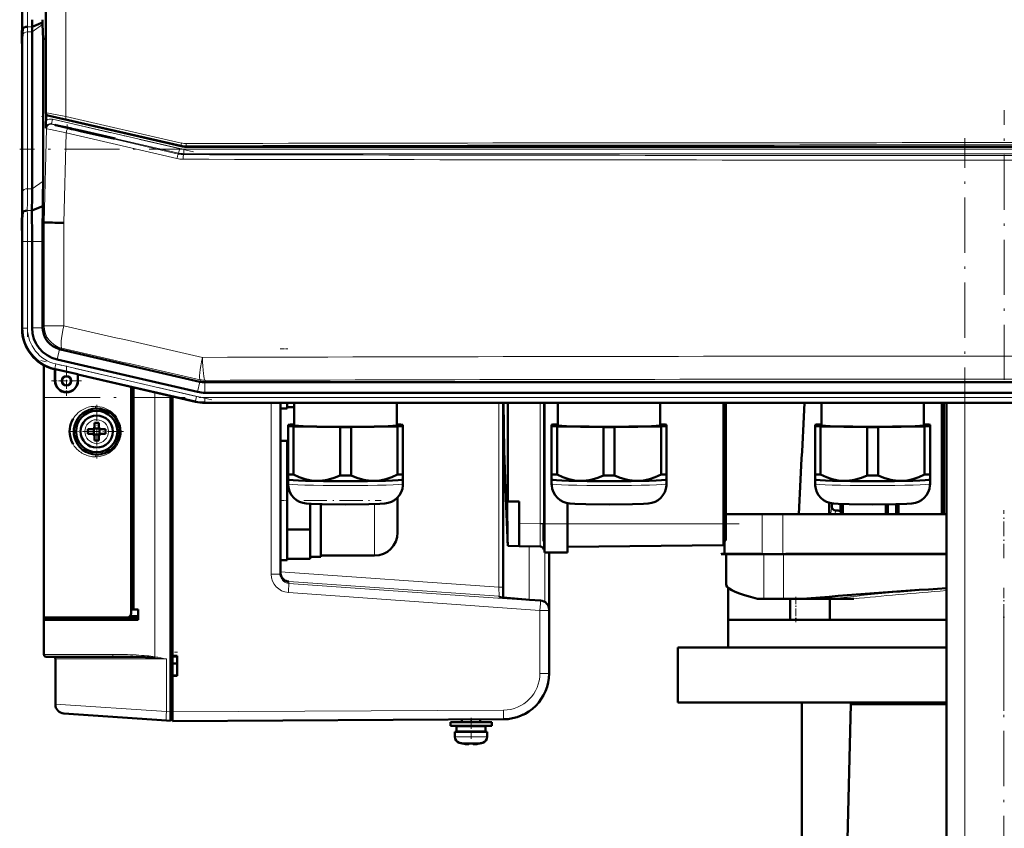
# Model space of a CAD drawing. Extents: x -1351 to 1763, y -1300 to 612.
# Tile 13 of 81: x -1282 to -1068, y 215 to 391. Entities that reach past the tile are written whole.
import ezdxf

# ---------------------------------------------------------------- set-up
doc = ezdxf.new("R2010")
doc.units = 0
doc.linetypes.add('DASHDOT', pattern=[18.5, 12, -3, 0.5, -3])

msp = doc.modelspace()

# ---------------------------------------------------------------- linework, layer by layer
at = {"color": 7, "lineweight": 50}
for p, q in [((-1276.18, 502.79), (-1276.18, 370.38)), ((-1281.38, 482.43), (-1281.38, 390.72)), ((-1276.9, 390.11), (-1276.91, 390.72)), ((-1281.19, 388.77), (-1281.36, 386.58)), ((-1279.2, 353.93), (-1279.2, 388.07)), ((-1276.9, 390.11), (-1279.19, 389.17)), ((-1276.9, 389.7), (-1276.9, 390.11)), ((-1276.81, 386.57), (-1276.9, 389.7)), ((-1276.18, 386.57), (-1276.81, 386.57)), ((-1276.81, 355.61), (-1276.81, 386.57)), ((-1281.38, 349.51), (-1281.38, 383.65)), ((-1281.38, 349.51), (-1281.38, 383.65)), ((-1276.12, 370.14), (-1276.16, 368.84)), ((-1246.76, 363.19), (-1275.79, 369.89)), ((-1270.59, 367.02), (-1271.58, 367.25)), ((-1271.58, 367.16), (-1270.59, 366.93)), ((-1270.59, 367.02), (-1270.45, 366.99)), ((-1270.59, 367.02), (-1270.59, 366.93)), ((-1270.45, 366.9), (-1270.59, 366.93)), ((-1270.45, 366.99), (-1269.75, 366.83)), ((-1270.45, 366.99), (-1270.45, 366.9)), ((-1269.75, 366.74), (-1270.45, 366.9)), ((-1269.75, 366.83), (-1268.33, 366.5)), ((-1269.75, 366.83), (-1269.75, 366.74)), ((-1268.33, 366.41), (-1269.75, 366.74)), ((-1261.08, 364.83), (-1268.33, 366.5)), ((-1268.33, 366.5), (-1268.33, 366.41)), ((-1268.33, 366.41), (-1261.47, 364.83)), ((-1261.47, 364.83), (-1261.08, 364.83)), ((-1245.63, 363.06), (-889.42, 363.06)), ((-1276.86, 350.16), (-1279.24, 349.17)), ((-1276.88, 348.39), (-1276.86, 350.16)), ((-1281.23, 348.77), (-1281.41, 346.58)), ((-1276.92, 346.57), (-1276.88, 348.39)), ((-1276.92, 346.57), (-1276.59, 346.57)), ((-1276.24, 346.56), (-1276.59, 346.57)), ((-1281.38, 323.63), (-1281.38, 342.43)), ((-1279.2, 323.63), (-1279.2, 342.44)), ((-1276.91, 323.81), (-1276.91, 342.44)), ((-1276.91, 323.81), (-1276.9, 323.63)), ((-1281.38, 323.43), (-1281.38, 323.63)), ((-1281.38, 323.43), (-1281.38, 323.52)), ((-1242.66, 311.93), (-1273.03, 318.94)), ((-1276.63, 260.58), (-1276.63, 315.5)), ((-1243.15, 309.69), (-1273.72, 316.75)), ((-1274.21, 314.62), (-1274.41, 314.67)), ((-1274.21, 314.62), (-1274.41, 314.67)), ((-1274.21, 314.62), (-1274.18, 314.69)), ((-1274.21, 312.12), (-1274.21, 314.62)), ((-1274.18, 312.12), (-1274.18, 314.69)), ((-1274.18, 314.69), (-1269.25, 313.55)), ((-1269.25, 313.55), (-1269.21, 313.47)), ((-1269.25, 313.55), (-1269.25, 312.12)), ((-1269.21, 312.12), (-1269.21, 313.47)), ((-1269.21, 313.47), (-1269.21, 312.12)), ((-1243.64, 307.56), (-1269.21, 313.47)), ((-1242.66, 311.93), (-1242.64, 311.92)), ((-1241.56, 311.8), (-1241.54, 311.8)), ((-1241.54, 311.8), (-893.53, 311.8)), ((-1257.63, 310.79), (-1257.63, 262.43)), ((-1257.63, 261.54), (-1257.63, 310.79)), ((-1257.13, 310.68), (-1257.13, 262.41)), ((-1249.03, 240.1), (-1249.03, 308.81)), ((-1248.63, 308.72), (-1248.63, 252.23)), ((-1241.56, 309.51), (-1221.29, 309.51)), ((-908.5, 309.51), (-1221.29, 309.51)), ((-893.5, 307.33), (-1241.56, 307.33)), ((-1225.13, 306.08), (-1225.13, 307.33)), ((-1225.13, 307.33), (-1225.13, 270.03)), ((-1223.63, 307.33), (-1223.63, 306.08)), ((-1222.1, 307.33), (-1222.1, 302.41)), ((-1199.8, 302.41), (-1199.8, 307.33)), ((-1176.63, 267.22), (-1176.63, 307.33)), ((-1175.64, 307.33), (-1175.64, 285.88)), ((-1167.63, 307.33), (-1167.63, 280.99)), ((-1164.73, 307.33), (-1164.73, 302.42)), ((-1142.43, 302.42), (-1142.43, 307.33)), ((-1128.63, 280.98), (-1128.63, 307.33)), ((-1128.13, 283.08), (-1128.13, 307.33)), ((-1107.35, 307.33), (-1107.35, 302.42)), ((-1085.05, 302.42), (-1085.05, 307.33)), ((-1081.13, 283.08), (-1081.16, 307.33)), ((-1080.7, 283.08), (-1080.7, 307.33)), ((-1080.13, -268.42), (-1080.13, 307.33)), ((-1265.13, 306.08), (-1265.08, 306.08)), ((-1261.85, 304.85), (-1261.76, 304.77)), ((-1223.63, 306.08), (-1225.13, 306.08)), ((-1223.63, 306.38), (-1222.1, 306.38)), ((-1269.99, 302.28), (-1269.98, 302.3)), ((-1265.63, 303), (-1265.63, 302.08)), ((-1264.63, 303), (-1264.63, 302.08)), ((-1223.45, 302.57), (-1223.45, 302.26)), ((-1223.45, 302.26), (-1223.45, 291.76)), ((-1222.1, 302.62), (-1222.26, 302.62)), ((-1199.64, 302.62), (-1199.8, 302.62)), ((-1198.45, 302.26), (-1198.45, 302.57)), ((-1198.45, 302.26), (-1198.45, 291.76)), ((-1166.08, 302.57), (-1166.08, 302.26)), ((-1166.08, 302.26), (-1166.08, 291.76)), ((-1164.73, 302.62), (-1164.89, 302.62)), ((-1142.26, 302.62), (-1142.43, 302.62)), ((-1141.08, 302.26), (-1141.08, 302.57)), ((-1141.08, 302.26), (-1141.08, 291.76)), ((-1108.7, 302.57), (-1108.7, 302.26)), ((-1108.7, 302.26), (-1108.7, 291.76)), ((-1107.35, 302.63), (-1107.52, 302.62)), ((-1084.89, 302.62), (-1085.05, 302.63)), ((-1083.7, 302.26), (-1083.7, 302.57)), ((-1083.7, 302.26), (-1083.7, 291.76)), ((-1266.13, 301.58), (-1267.05, 301.58)), ((-1266.13, 300.58), (-1267.05, 300.58)), ((-1265.77, 301.71), (-1265.78, 301.72)), ((-1265.77, 300.44), (-1265.78, 300.43)), ((-1264.5, 301.71), (-1265.77, 301.71)), ((-1265.77, 300.44), (-1265.77, 301.71)), ((-1264.5, 300.44), (-1265.77, 300.44)), ((-1264.49, 301.72), (-1264.5, 301.71)), ((-1264.5, 301.71), (-1264.5, 300.44)), ((-1264.5, 300.44), (-1264.49, 300.43)), ((-1264.13, 301.58), (-1263.21, 301.58)), ((-1263.21, 300.58), (-1264.13, 300.58)), ((-1222.26, 302.21), (-1212.14, 302.05)), ((-1222.26, 302.21), (-1222.26, 291.7)), ((-1212.14, 302.05), (-1212.14, 291.55)), ((-1209.76, 302.05), (-1199.64, 302.21)), ((-1209.76, 302.05), (-1209.76, 291.55)), ((-1199.64, 302.21), (-1199.64, 291.7)), ((-1164.89, 302.21), (-1154.76, 302.06)), ((-1164.89, 302.21), (-1164.89, 291.7)), ((-1154.76, 302.06), (-1154.76, 291.55)), ((-1152.39, 302.06), (-1142.26, 302.21)), ((-1152.39, 302.06), (-1152.39, 291.55)), ((-1142.26, 302.21), (-1142.26, 291.7)), ((-1107.52, 302.21), (-1097.39, 302.06)), ((-1107.52, 302.21), (-1107.52, 291.71)), ((-1097.39, 302.06), (-1097.39, 291.55)), ((-1095.02, 302.06), (-1084.89, 302.21)), ((-1095.02, 302.06), (-1095.02, 291.55)), ((-1084.89, 302.21), (-1084.89, 291.71)), ((-1265.63, 299.15), (-1265.63, 300.08)), ((-1264.63, 299.15), (-1264.63, 300.08)), ((-1225.13, 286.08), (-1225.13, 299.08)), ((-1225.13, 299.08), (-1223.63, 299.08)), ((-1223.63, 299.08), (-1223.63, 286.08)), ((-1223.45, 298.78), (-1223.63, 298.78)), ((-1265.07, 296.08), (-1265.13, 296.08)), ((-1261.76, 297.38), (-1261.84, 297.32)), ((-1223.63, 292.43), (-1223.45, 292.43)), ((-1223.45, 291.76), (-1223.45, 290.61)), ((-1198.45, 290.61), (-1198.45, 291.76)), ((-1166.08, 291.76), (-1166.08, 290.61)), ((-1141.08, 290.61), (-1141.08, 291.76)), ((-1108.7, 291.76), (-1108.7, 290.61)), ((-1083.7, 290.61), (-1083.7, 291.76)), ((-1223.45, 290.61), (-1223.45, 289.66)), ((-1223.45, 290.6), (-1223.45, 290.61)), ((-1198.46, 290.6), (-1198.45, 290.61)), ((-1198.45, 289.66), (-1198.45, 290.61)), ((-1166.08, 290.61), (-1166.08, 289.66)), ((-1166.07, 290.6), (-1166.08, 290.61)), ((-1141.08, 289.66), (-1141.08, 290.61)), ((-1141.08, 290.6), (-1141.08, 290.61)), ((-1108.7, 290.61), (-1108.7, 289.66)), ((-1108.7, 290.6), (-1108.7, 290.61)), ((-1083.71, 290.6), (-1083.7, 290.61)), ((-1083.7, 289.66), (-1083.7, 290.61)), ((-1225.13, 273.08), (-1225.13, 286.08)), ((-1223.63, 286.08), (-1223.63, 273.08)), ((-1218.63, 285.33), (-1218.63, 280.69)), ((-1216.33, 273.83), (-1216.33, 285.25)), ((-1199.63, 286.72), (-1199.63, 286.11)), ((-1199.63, 286.11), (-1199.63, 286.08)), ((-1199.63, 286.08), (-1199.63, 279.08)), ((-1175.79, 285.88), (-1175.64, 285.88)), ((-1173.13, 285.88), (-1175.64, 285.88)), ((-1173.13, 285.88), (-1173.13, 281.16)), ((-1162.63, 285.48), (-1162.63, 280.99)), ((-1105.69, 285.59), (-1105.69, 283.26)), ((-1105.11, 284.81), (-1105.11, 285.45)), ((-1103.18, 283.82), (-1103.18, 285.3)), ((-1102.68, 283.08), (-1102.68, 285.28)), ((-1093.33, 283.08), (-1093.34, 285.22)), ((-1092.87, 283.08), (-1092.87, 285.22)), ((-1091.07, 283.08), (-1091.07, 285.25)), ((-1090.58, 283.08), (-1090.58, 285.26)), ((-1128.13, 283.08), (-1128.13, 281.38)), ((-1128.13, 283.08), (-1123.3, 283.08)), ((-1120.24, 283.08), (-1123.3, 283.08)), ((-1115.76, 283.08), (-1120.24, 283.08)), ((-1105.3, 283.08), (-1115.76, 283.08)), ((-1105.24, 283.08), (-1105.3, 283.08)), ((-1105.2, 283.08), (-1105.24, 283.08)), ((-1104.99, 283.08), (-1105.2, 283.08)), ((-1104.67, 283.08), (-1104.99, 283.08)), ((-1104.38, 283.08), (-1104.67, 283.08)), ((-1103.08, 283.08), (-1104.38, 283.08)), ((-1103.18, 283.82), (-1103.08, 283.08)), ((-1103.08, 283.08), (-1103, 283.08)), ((-1093.14, 283.08), (-1103, 283.08)), ((-1092.87, 283.08), (-1093.14, 283.08)), ((-1091.07, 283.08), (-1092.87, 283.08)), ((-1091.07, 283.08), (-1090.82, 283.08)), ((-1081.02, 283.08), (-1090.82, 283.08)), ((-1080.7, 283.08), (-1081.02, 283.08)), ((-1080.7, 283.08), (-1080.13, 283.08)), ((-1173.13, 281.16), (-1173.13, 276.16)), ((-1167.88, 280.99), (-1167.88, 278.98)), ((-1167.63, 276.6), (-1167.63, 280.99)), ((-1162.63, 276.6), (-1162.63, 280.99)), ((-1128.63, 276.38), (-1128.63, 280.98)), ((-1128.13, 281.38), (-1128.13, 277.38)), ((-1223.63, 279.73), (-1218.63, 279.73)), ((-1218.63, 279.73), (-1218.63, 280.69)), ((-1218.63, 279.25), (-1218.63, 279.73)), ((-1218.63, 273.86), (-1218.63, 279.25)), ((-1167.88, 278.98), (-1167.88, 277.24)), ((-1167.63, 274.78), (-1167.63, 276.6)), ((-1162.63, 274.78), (-1162.63, 276.6)), ((-1128.13, 277.38), (-1128.63, 277.38)), ((-1128.45, 274.48), (-1128.45, 277.38)), ((-1175.64, 276.2), (-1173.13, 276.16)), ((-1175.64, 276.2), (-1175.64, 276.2)), ((-1173.13, 276.16), (-1168.6, 276.08)), ((-1167.63, 274.78), (-1162.63, 274.78)), ((-1166.63, 262.31), (-1166.63, 274.78)), ((-1128.63, 276.38), (-1162.63, 275.98)), ((-1129.17, 274.38), (-1129.13, 274.48)), ((-1129.13, 274.48), (-1128.97, 274.48)), ((-1128.97, 274.48), (-1128.93, 274.48)), ((-1128.93, 274.48), (-1128.86, 274.48)), ((-1128.86, 274.48), (-1128.74, 274.48)), ((-1127.78, 274.48), (-1128.74, 274.48)), ((-1127.78, 274.48), (-1127.03, 274.48)), ((-1127.03, 274.48), (-1126.11, 274.48)), ((-1126.11, 274.48), (-1121.91, 274.48)), ((-1121.91, 274.48), (-1120.5, 274.48)), ((-1120.47, 274.38), (-1120.5, 274.48)), ((-1115.03, 274.48), (-1112.58, 274.48)), ((-1112.58, 274.48), (-1096.61, 274.48)), ((-1096.61, 274.48), (-1091.75, 274.48)), ((-1091.75, 274.48), (-1086.88, 274.48)), ((-1080.13, 274.48), (-1086.88, 274.48)), ((-1223.63, 273.08), (-1225.13, 273.08)), ((-1223.63, 273.38), (-1218.63, 273.38)), ((-1218.63, 273.38), (-1218.63, 273.86)), ((-1218.63, 273.83), (-1216.33, 273.83)), ((-1216.33, 274.08), (-1204.63, 274.08)), ((-1129.01, 274.38), (-1129.17, 274.38)), ((-1129.01, 274.38), (-1128.96, 274.38)), ((-1128.96, 274.38), (-1128.89, 274.38)), ((-1128.89, 274.38), (-1128.75, 274.38)), ((-1128.75, 274.38), (-1127.61, 274.38)), ((-1128.08, 274.38), (-1127.92, 274.38)), ((-1128.08, 274.38), (-1128.08, 267.72)), ((-1127.92, 274.38), (-1125.13, 274.38)), ((-1127.61, 274.38), (-1126.14, 274.38)), ((-1126.14, 274.38), (-1121.93, 274.38)), ((-1122.68, 274.38), (-1119.91, 274.38)), ((-1121.93, 274.38), (-1120.47, 274.38)), ((-1120.24, 274.38), (-1120.47, 274.38)), ((-1115.76, 274.38), (-1120.24, 274.38)), ((-1119.9, 274.38), (-1119.91, 274.38)), ((-1119.9, 274.38), (-1115.62, 274.38)), ((-1115.1, 274.38), (-1115.76, 274.38)), ((-1115.1, 274.38), (-1112.59, 274.38)), ((-1112.59, 274.38), (-1096.62, 274.38)), ((-1080.13, 274.38), (-1100.81, 274.38)), ((-1096.62, 274.38), (-1088.2, 274.38)), ((-1088.2, 274.38), (-1080.13, 274.38)), ((-1176.63, 264.93), (-1176.63, 267.22)), ((-1176.63, 266.41), (-1176.63, 265.16)), ((-1128.06, 267.67), (-1128.08, 267.72)), ((-1128.05, 267.62), (-1128.06, 267.67)), ((-1127.63, 267.08), (-1127.63, 260.08)), ((-1176.63, 265.1), (-1176.63, 264.93)), ((-1168.49, 264.31), (-1170.93, 264.48)), ((-1121.26, 264.68), (-1119.91, 264.68)), ((-1119.9, 264.68), (-1119.91, 264.68)), ((-1119.9, 264.68), (-1115.62, 264.68)), ((-1115.62, 264.68), (-1111.56, 264.68)), ((-1114.17, 264.68), (-1114.17, 260.08)), ((-1111.56, 264.68), (-1105.28, 264.68)), ((-1105.5, 264.68), (-1105.5, 260.08)), ((-1105.28, 264.68), (-1105.09, 264.68)), ((-1105.09, 264.68), (-1104.67, 264.68)), ((-1104.67, 264.68), (-1103.26, 264.68)), ((-1103.26, 264.68), (-1100.32, 264.68)), ((-1257.63, 262.43), (-1257.13, 262.41)), ((-1256.13, 262.38), (-1257.63, 262.38)), ((-1257.13, 262.41), (-1256.13, 262.38)), ((-1256.13, 260.08), (-1256.13, 262.38)), ((-1166.63, 262.16), (-1166.63, 262.31)), ((-1166.63, 248.45), (-1166.63, 262.16)), ((-1276.63, 260.58), (-1276.63, 253.88)), ((-1276.63, 260.08), (-1276.63, 260.58)), ((-1258.58, 260.58), (-1276.63, 260.58)), ((-1276.63, 252.58), (-1276.63, 260.08)), ((-1276.63, 260.08), (-1256.13, 260.08)), ((-1276.33, 260.58), (-1276.33, 260.08)), ((-1276.33, 260.58), (-1276.17, 260.58)), ((-1258.57, 260.58), (-1256.13, 260.58)), ((-1127.64, 260.08), (-1080.13, 260.08)), ((-1127.64, 260.08), (-1127.64, 254.08)), ((-1114.17, 260.08), (-1114.18, 260.08)), ((-1138.64, 254.08), (-1080.13, 254.08)), ((-1138.64, 254.08), (-1138.64, 242.08)), ((-1261.39, 252.08), (-1276.13, 252.08)), ((-1274.13, 251.58), (-1274.13, 241.72)), ((-1248.63, 252.23), (-1247.63, 252.23)), ((-1248.63, 252.23), (-1248.63, 252.14)), ((-1248.63, 252.17), (-1248.63, 247.98)), ((-1248.63, 252.14), (-1247.63, 252.08)), ((-1247.63, 252.23), (-1247.63, 247.93)), ((-1248.63, 250.63), (-1247.63, 250.63)), ((-1248.63, 250.63), (-1247.63, 250.63)), ((-1248.63, 248.01), (-1248.63, 250.63)), ((-1247.63, 248.08), (-1248.63, 248.01)), ((-1248.63, 248.01), (-1248.63, 247.93)), ((-1247.63, 247.93), (-1248.63, 247.93)), ((-1248.63, 247.93), (-1248.63, 240.08)), ((-1249.03, 240.1), (-1249.03, 238.1)), ((-1138.64, 242.08), (-1080.13, 242.08)), ((-1111.63, 189.83), (-1111.63, 242.08)), ((-1100.96, 241.78), (-1103.43, 141.68)), ((-1100.96, 242.08), (-1100.96, 241.78)), ((-1100.96, 241.78), (-1080.13, 241.78)), ((-1249.95, 238.17), (-1272.27, 239.73)), ((-1249.03, 238.1), (-1249.95, 238.17)), ((-1248.63, 238.38), (-1249.03, 238.38)), ((-1176.58, 238.45), (-1248.63, 238.08)), ((-1185.63, 238.41), (-1185.63, 237.83)), ((-1181.63, 238.43), (-1181.63, 237.83)), ((-1181.63, 238.43), (-1181.63, 237.83)), ((-1183.63, 237.83), (-1188.13, 237.83)), ((-1188.13, 237.03), (-1188.13, 237.83)), ((-1183.63, 237.03), (-1188.13, 237.03)), ((-1183.63, 236.93), (-1186.78, 236.93)), ((-1186.78, 235.83), (-1186.78, 236.93)), ((-1183.63, 235.83), (-1186.78, 235.83)), ((-1185.63, 237.03), (-1185.63, 236.93)), ((-1185.63, 235.83), (-1185.63, 235.73)), ((-1183.63, 237.83), (-1179.13, 237.83)), ((-1183.63, 237.03), (-1179.13, 237.03)), ((-1183.63, 236.93), (-1180.48, 236.93)), ((-1183.63, 235.83), (-1180.48, 235.83)), ((-1181.63, 237.03), (-1181.63, 236.93)), ((-1181.63, 237.03), (-1181.63, 236.93)), ((-1181.63, 235.83), (-1181.63, 235.73)), ((-1181.63, 235.83), (-1181.63, 235.73)), ((-1180.48, 235.83), (-1180.48, 236.93)), ((-1180.48, 235.83), (-1180.48, 236.93)), ((-1179.13, 237.83), (-1179.13, 237.03)), ((-1179.13, 237.83), (-1179.13, 237.03)), ((-1183.63, 235.73), (-1187.13, 235.73)), ((-1187.13, 234.6), (-1187.13, 235.73)), ((-1183.63, 235.73), (-1180.13, 235.73)), ((-1180.13, 235.73), (-1180.13, 234.6)), ((-1180.13, 235.73), (-1180.13, 234.6)), ((-1185.56, 233.19), (-1185.55, 233.2)), ((-1184.18, 233.03), (-1184.15, 233.03)), ((-1184.13, 233.05), (-1184.13, 233.2)), ((-1183.13, 233.05), (-1183.13, 233.2)), ((-1182.7, 233.04), (-1182.86, 233.03)), ((-1182.7, 233.04), (-1182.86, 233.03)), ((-1181.71, 233.2), (-1181.7, 233.19))]:
    msp.add_line(p, q, dxfattribs=at)
at = {"color": 7, "lineweight": 18}
for p, q in [((-1276.11, 370.44), (-1276.11, 502.73)), ((-1271.81, 503.55), (-1271.81, 369.62)), ((-1279.2, 388.07), (-1280.2, 388.07)), ((-1280.2, 353.93), (-1280.2, 388.07)), ((-1279.19, 389.17), (-1280.19, 389.17)), ((-1276.9, 389.7), (-1279.2, 388.07)), ((-1281.41, 386.58), (-1281.36, 386.58)), ((-1281.2, 353.24), (-1281.2, 387.39)), ((-1276.18, 370.38), (-1276.11, 370.44)), ((-1275.72, 369.95), (-1275.79, 369.89)), ((-1274.73, 369.05), (-1274.95, 368.07)), ((-1274.73, 369.05), (-1247.06, 362.66)), ((-1246.74, 363.4), (-1271.85, 369.14)), ((-1271.81, 369.62), (-1246.68, 363.88)), ((-1276.59, 346.57), (-1276.05, 367.01)), ((-1276.05, 367.01), (-1276.17, 367.13)), ((-1247.29, 361.69), (-1274.95, 368.07)), ((-1274.95, 368.07), (-1274.82, 367.96)), ((-1271.58, 367.25), (-1271.58, 367.16)), ((-1271.4, 367.1), (-1247.31, 361.48)), ((-1271.77, 366.13), (-1272.29, 346.51)), ((-1247.66, 360.51), (-1271.77, 366.13)), ((-1247.06, 362.66), (-1247.29, 361.69)), ((-1246.74, 363.4), (-1246.76, 363.19)), ((-1246.16, 362.56), (-1246.16, 361.56)), ((-1246.16, 362.56), (-888.9, 362.56)), ((-1245.61, 363.27), (-1245.63, 363.06)), ((-1247.29, 361.69), (-1247.31, 361.48)), ((-1246.19, 361.35), (-1246.16, 361.56)), ((-888.9, 361.56), (-1246.16, 361.56)), ((-1279.2, 353.93), (-1280.2, 353.93)), ((-1276.81, 355.61), (-1279.2, 353.93)), ((-1279.24, 349.17), (-1280.24, 349.17)), ((-1276.59, 324.07), (-1276.59, 346.57)), ((-1272.29, 346.51), (-1272.29, 324.07)), ((-1281.2, 342.44), (-1281.38, 342.44)), ((-1281.2, 342.44), (-1280.2, 342.44)), ((-1281.2, 323.58), (-1281.2, 342.44)), ((-1279.2, 342.44), (-1280.2, 342.44)), ((-1280.2, 323.58), (-1280.2, 342.44)), ((-1276.91, 342.44), (-1279.2, 342.44)), ((-1276.59, 324.07), (-1276.91, 323.81)), ((-1276.59, 324.07), (-1272.29, 324.07)), ((-1281.38, 323.43), (-1281.2, 323.58)), ((-1280.2, 323.58), (-1281.2, 323.58)), ((-1276.9, 323.63), (-1279.2, 323.63)), ((-1273.21, 318.98), (-1273.72, 316.75)), ((-1273.03, 318.94), (-1272.71, 319.2)), ((-1274.23, 314.81), (-1274, 315.79)), ((-1243.38, 308.72), (-1274, 315.79)), ((-1274.23, 314.81), (-1274.41, 314.67)), ((-1243.6, 307.74), (-1274.23, 314.81)), ((-1274.18, 312.12), (-1274.21, 312.12)), ((-1269.25, 312.12), (-1269.21, 312.12)), ((-1242.64, 311.92), (-1243.15, 309.69)), ((-1242.61, 312.35), (-1242.66, 311.93)), ((-1241.56, 311.8), (-1241.56, 309.51)), ((-1241.54, 311.8), (-1241.49, 312.23)), ((-1252.45, 252.06), (-1252.45, 309.6)), ((-1243.6, 307.74), (-1243.38, 308.72)), ((-1243.6, 307.74), (-1243.64, 307.56)), ((-1241.56, 308.51), (-893.5, 308.51)), ((-1241.56, 307.51), (-1241.56, 308.51)), ((-1241.56, 307.51), (-893.5, 307.51)), ((-1241.56, 307.51), (-1241.56, 307.33)), ((-1227.12, 270.03), (-1227.12, 307.33)), ((-1177.56, 307.33), (-1177.56, 267.22)), ((-1168.6, 281.08), (-1168.6, 307.33)), ((-1167.87, 281.08), (-1167.87, 307.33)), ((-1076.13, -268.42), (-1076.13, 307.33)), ((-1265.11, 303.65), (-1265.13, 303.65)), ((-1267.7, 301.1), (-1267.7, 301.08)), ((-1262.56, 301.05), (-1262.56, 301.08)), ((-1265.16, 298.51), (-1265.13, 298.51)), ((-1204.63, 285.28), (-1204.63, 274.08)), ((-1120.24, 274.38), (-1120.24, 283.08)), ((-1115.76, 274.38), (-1115.76, 283.08)), ((-1105.36, 283.16), (-1105.69, 283.26)), ((-1105.11, 284.81), (-1105.31, 283.33)), ((-1104.27, 283.89), (-1104.38, 283.08)), ((-1173.13, 281.16), (-1168.6, 281.08)), ((-1168.6, 281.08), (-1168.6, 281.01)), ((-1167.87, 281.08), (-1168.6, 281.08)), ((-1167.88, 280.99), (-1167.63, 280.99)), ((-1167.87, 281.08), (-1167.87, 280.99)), ((-1167.63, 280.99), (-1162.63, 280.99)), ((-1128.63, 280.98), (-1162.63, 280.98)), ((-1128.13, 281.38), (-1128.63, 281.38)), ((-1167.88, 277.24), (-1167.88, 276.89)), ((-1170.95, 276.12), (-1170.95, 264.48)), ((-1167.58, 274.78), (-1167.58, 264.01)), ((-1129.01, 274.38), (-1128.97, 274.48)), ((-1128.75, 274.38), (-1128.74, 274.48)), ((-1126.14, 274.38), (-1126.11, 274.48)), ((-1121.93, 274.38), (-1121.91, 274.48)), ((-1112.59, 274.38), (-1112.58, 274.48)), ((-1096.62, 274.38), (-1096.61, 274.48)), ((-1119.91, 274.38), (-1119.91, 264.68)), ((-1119.9, 274.38), (-1119.9, 264.68)), ((-1115.62, 274.38), (-1115.62, 264.68)), ((-1225.13, 270.55), (-1177.56, 267.22)), ((-1225.13, 270.03), (-1227.12, 270.03)), ((-1223.27, 268.42), (-1177.56, 265.23)), ((-1223.27, 268.03), (-1223.27, 268.42)), ((-1168.49, 264.16), (-1223.27, 268.03)), ((-1168.62, 262.16), (-1223.4, 266.04)), ((-1177.56, 267.22), (-1177.55, 266.69)), ((-1176.63, 267.22), (-1177.56, 267.22)), ((-1177.56, 265.23), (-1177.56, 265.04)), ((-1170.93, 264.48), (-1168.49, 264.31)), ((-1168.49, 264.31), (-1168.49, 264.16)), ((-1117.96, 264.68), (-1117.95, 264.68)), ((-1100.32, 264.68), (-1100.3, 264.68)), ((-1168.62, 262.16), (-1168.62, 248.45)), ((-1166.63, 262.16), (-1168.62, 262.16)), ((-1261.6, 252.58), (-1276.63, 252.58)), ((-1274.13, 251.58), (-1249.95, 251.58)), ((-1249.95, 251.58), (-1249.95, 240.16)), ((-1166.63, 248.45), (-1168.62, 248.45)), ((-1274.13, 241.72), (-1249.95, 240.16)), ((-1249.95, 240.16), (-1249.03, 240.1)), ((-1176.58, 240.45), (-1248.63, 240.08)), ((-1248.63, 240.07), (-1249.03, 240.07)), ((-1187.13, 234.6), (-1183.63, 234.6)), ((-1183.6, 234.6), (-1183.63, 234.6)), ((-1180.13, 234.6), (-1183.6, 234.6)), ((-1183.63, 233.35), (-1186.2, 233.35)), ((-1183.61, 233.35), (-1183.63, 233.35)), ((-1181.06, 233.35), (-1183.61, 233.35))]:
    msp.add_line(p, q, dxfattribs=at)
at = {"color": 7, "linetype": 'DASHDOT', "lineweight": 18}
for p, q in [((-1280.2, 381.55), (-1280.2, 491.61)), ((-1067.53, 312.33), (-1067.53, 371.02)), ((-1244.04, 361.97), (-1277.75, 369.75)), ((-1076.13, -326), (-1076.13, 364.9)), ((-853.17, 362.56), (-1281.89, 362.56)), ((-1280.2, 344.32), (-1280.2, 321.69)), ((-1240.06, 307.95), (-1277.32, 316.55)), ((-1276.37, 308.51), (-858.69, 308.51)), ((-1125.23, 280.98), (-1166.03, 280.98)), ((-1067.64, 261.88), (-1067.64, 240.28)), ((-1067.63, 254.42), (-1067.63, 106.34))]:
    msp.add_line(p, q, dxfattribs=at)
at = {"color": 7, "linetype": 'DASHDOT', "lineweight": 18, "ltscale": 0.019753}
msp.add_line((-1271.58, 367.1), (-1271.58, 367.89), dxfattribs=at)
at = {"color": 7, "linetype": 'DASHDOT', "lineweight": 18, "ltscale": 0.045013}
for p, q in [((-1223.48, 319.08), (-1225.28, 319.08)), ((-1223.48, 286.08), (-1225.28, 286.08))]:
    msp.add_line(p, q, dxfattribs=at)
at = {"color": 7, "linetype": 'DASHDOT', "lineweight": 18, "ltscale": 0.1625}
for p, q in [((-1271.71, 315.37), (-1271.71, 308.87)), ((-1268.46, 312.12), (-1274.96, 312.12))]:
    msp.add_line(p, q, dxfattribs=at)
at = {"color": 7, "linetype": 'DASHDOT', "lineweight": 18, "ltscale": 0.160231}
msp.add_line((-1271.71, 315.33), (-1271.71, 308.92), dxfattribs=at)
at = {"color": 7, "linetype": 'DASHDOT', "lineweight": 18, "ltscale": 0.160233}
msp.add_line((-1268.51, 312.12), (-1274.92, 312.12), dxfattribs=at)
at = {"color": 7, "linetype": 'DASHDOT', "lineweight": 18, "ltscale": 0.2925}
msp.add_line((-1265.13, 306.93), (-1265.13, 295.23), dxfattribs=at)
at = {"color": 7, "linetype": 'DASHDOT', "lineweight": 18, "ltscale": 0.292499}
msp.add_line((-1259.28, 301.08), (-1270.98, 301.08), dxfattribs=at)
at = {"color": 7, "linetype": 'DASHDOT', "lineweight": 18, "ltscale": 0.420001}
msp.add_line((-1220.03, 286.08), (-1203.23, 286.08), dxfattribs=at)
at = {"color": 7, "linetype": 'DASHDOT', "lineweight": 18, "ltscale": 0.261}
msp.add_line((-1067.63, 273.51), (-1067.63, 283.95), dxfattribs=at)
at = {"color": 7, "linetype": 'DASHDOT', "lineweight": 18, "ltscale": 0.15}
msp.add_line((-1168.13, 280.99), (-1162.13, 280.99), dxfattribs=at)
at = {"color": 7, "linetype": 'DASHDOT', "lineweight": 18, "ltscale": 0.19137}
msp.add_line((-1067.63, 267.09), (-1067.63, 259.44), dxfattribs=at)
at = {"color": 7, "linetype": 'DASHDOT', "lineweight": 18, "ltscale": 0.138016}
msp.add_line((-1112.89, 265.14), (-1112.89, 259.62), dxfattribs=at)
at = {"color": 7, "linetype": 'DASHDOT', "lineweight": 18, "ltscale": 0.029999}
msp.add_line((-1248.73, 253.08), (-1247.53, 253.08), dxfattribs=at)
at = {"color": 7, "linetype": 'DASHDOT', "lineweight": 18, "ltscale": 0.012015}
msp.add_line((-1248.59, 240.07), (-1249.07, 240.07), dxfattribs=at)
at = {"color": 7, "linetype": 'DASHDOT', "lineweight": 18, "ltscale": 0.114581}
msp.add_line((-1183.63, 234.22), (-1183.63, 238.8), dxfattribs=at)
at = {"color": 7, "linetype": 'DASHDOT', "lineweight": 18, "ltscale": 0.000760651}
msp.add_line((-1184.63, 233.05), (-1184.63, 233.02), dxfattribs=at)
at = {"color": 7, "linetype": 'DASHDOT', "lineweight": 18, "ltscale": 0.000956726}
msp.add_line((-1182.63, 233.05), (-1182.63, 233.01), dxfattribs=at)
at = {"color": 7, "lineweight": 18}
for points in [[(-1276.11, 370.44), (-1276.11, 370.44), (-1276.09, 370.44), (-1276, 370.43), (-1275.24, 370.3), (-1271.81, 369.62)], [(-1271.85, 369.14), (-1274.15, 369.65), (-1275.53, 369.93), (-1275.7, 369.95), (-1275.72, 369.95), (-1275.72, 369.95), (-1275.72, 369.95)], [(-1271.77, 366.13), (-1275.2, 366.81), (-1275.99, 366.99), (-1276.04, 367.01), (-1276.05, 367.01)], [(-1274.82, 367.96), (-1274.82, 367.96), (-1274.8, 367.95), (-1274.68, 367.91), (-1273.01, 367.48), (-1271.4, 367.1)], [(-1270.27, 303.84), (-1269.88, 304.41), (-1269.4, 304.95), (-1269.13, 305.2), (-1268.5, 305.67), (-1267.96, 305.98), (-1267.32, 306.25)], [(-1261.8, 305.28), (-1261.46, 304.97), (-1261.13, 304.62), (-1260.84, 304.26), (-1260.59, 303.87), (-1260.35, 303.44), (-1260.16, 303), (-1259.97, 302.37), (-1259.85, 301.72), (-1259.81, 301.07), (-1259.83, 300.57), (-1259.9, 300.08), (-1260.01, 299.61), (-1260.17, 299.14), (-1260.36, 298.69), (-1260.6, 298.27), (-1260.86, 297.87), (-1261.16, 297.49), (-1261.8, 296.87)], [(-1261.8, 296.87), (-1262.49, 296.39), (-1263.22, 296.02), (-1263.97, 295.76), (-1264.52, 295.65), (-1265.42, 295.58)], [(-1105.31, 283.33), (-1105.31, 283.34), (-1105.31, 283.34), (-1105.32, 283.34), (-1105.32, 283.34), (-1105.32, 283.34), (-1105.32, 283.33), (-1105.33, 283.28), (-1105.35, 283.2), (-1105.35, 283.16)], [(-1168.6, 281.01), (-1168.61, 277.02), (-1168.61, 276.1), (-1168.6, 276.08), (-1168.6, 276.08)], [(-1167.88, 276.89), (-1167.88, 275.59), (-1167.88, 275.58)], [(-1177.55, 266.69), (-1177.53, 265.72), (-1177.54, 265.32)], [(-1177.54, 265.32), (-1177.55, 265.24), (-1177.56, 265.23), (-1177.56, 265.23), (-1177.56, 265.23)], [(-1177.56, 265.04), (-1177.56, 265.04), (-1177.56, 265.04), (-1177.53, 265.03), (-1177.33, 265), (-1174.61, 264.76), (-1170.93, 264.48)], [(-1261.39, 252.08), (-1261.43, 252.08), (-1261.5, 252.15), (-1261.54, 252.22)], [(-1176.58, 238.45), (-1176.58, 238.46), (-1176.58, 238.47), (-1176.58, 238.57), (-1176.58, 240.45)]]:
    msp.add_lwpolyline(points, dxfattribs=at)
at = {"color": 7, "lineweight": 50}
for points in [[(-1274.19, 367.81), (-1274.18, 367.81), (-1274.18, 367.8), (-1274.14, 367.79), (-1273.75, 367.68), (-1271.58, 367.16)], [(-1271.58, 367.25), (-1273.04, 367.58), (-1274, 367.78), (-1274.17, 367.81), (-1274.18, 367.81), (-1274.18, 367.81), (-1274.18, 367.81), (-1274.19, 367.81)], [(-1176.57, 307.33), (-1176.38, 296.95), (-1176.05, 286.58), (-1175.64, 276.2)], [(-1270.27, 298.31), (-1270.62, 299.02), (-1270.86, 299.76), (-1271, 300.51), (-1271.02, 301.08), (-1270.99, 301.65), (-1270.91, 302.22), (-1270.75, 302.77), (-1270.54, 303.31), (-1270.27, 303.84)], [(-1217.2, 290.33), (-1217.82, 290.36), (-1218.44, 290.43), (-1219.1, 290.54), (-1219.75, 290.71), (-1221.01, 291.13), (-1222.26, 291.7)], [(-1212.14, 291.55), (-1213.4, 291.02), (-1214.66, 290.63), (-1215.3, 290.49), (-1215.95, 290.39), (-1216.58, 290.34), (-1217.2, 290.33)], [(-1204.7, 290.33), (-1205.33, 290.34), (-1205.95, 290.39), (-1206.6, 290.49), (-1207.25, 290.63), (-1208.51, 291.02), (-1209.76, 291.55)], [(-1199.64, 291.7), (-1200.9, 291.13), (-1202.16, 290.71), (-1202.81, 290.54), (-1203.46, 290.43), (-1204.08, 290.36), (-1204.7, 290.33)], [(-1159.83, 290.33), (-1160.45, 290.36), (-1161.07, 290.43), (-1161.72, 290.55), (-1162.37, 290.71), (-1163.63, 291.13), (-1164.89, 291.7)], [(-1154.76, 291.55), (-1156.02, 291.02), (-1157.28, 290.63), (-1157.93, 290.49), (-1158.58, 290.39), (-1159.2, 290.34), (-1159.83, 290.33)], [(-1147.33, 290.33), (-1147.95, 290.34), (-1148.57, 290.39), (-1149.22, 290.49), (-1149.87, 290.63), (-1151.13, 291.02), (-1152.39, 291.55)], [(-1142.26, 291.7), (-1143.52, 291.13), (-1144.78, 290.71), (-1145.43, 290.55), (-1146.09, 290.43), (-1146.7, 290.36), (-1147.33, 290.33)], [(-1102.45, 290.33), (-1103.08, 290.36), (-1103.7, 290.43), (-1104.35, 290.55), (-1105, 290.71), (-1106.26, 291.14), (-1107.52, 291.71)], [(-1097.39, 291.55), (-1098.65, 291.02), (-1099.91, 290.63), (-1100.56, 290.49), (-1101.21, 290.39), (-1101.83, 290.34), (-1102.45, 290.33)], [(-1089.95, 290.33), (-1090.58, 290.34), (-1091.2, 290.39), (-1091.85, 290.49), (-1092.5, 290.63), (-1093.76, 291.02), (-1095.02, 291.55)], [(-1084.89, 291.71), (-1086.15, 291.14), (-1087.41, 290.71), (-1088.06, 290.55), (-1088.71, 290.43), (-1089.33, 290.36), (-1089.95, 290.33)], [(-1210.95, 285.2), (-1216.03, 285.25), (-1218.42, 285.32), (-1219.5, 285.4), (-1220.26, 285.54), (-1220.96, 285.79), (-1221.62, 286.17), (-1222.2, 286.65), (-1222.69, 287.24), (-1223.07, 287.89), (-1223.32, 288.61), (-1223.44, 289.36), (-1223.45, 289.66)], [(-1210.95, 285.2), (-1205.88, 285.25), (-1203.48, 285.32), (-1202.4, 285.4), (-1201.64, 285.54), (-1200.95, 285.79), (-1200.28, 286.17), (-1199.7, 286.65), (-1199.21, 287.24), (-1198.83, 287.89), (-1198.58, 288.61), (-1198.46, 289.36), (-1198.45, 289.66)], [(-1153.58, 285.2), (-1158.65, 285.25), (-1161.05, 285.32), (-1162.12, 285.4), (-1162.89, 285.54), (-1163.58, 285.79), (-1164.25, 286.17), (-1164.83, 286.66), (-1165.32, 287.24), (-1165.69, 287.9), (-1165.95, 288.61), (-1166.07, 289.36), (-1166.08, 289.66)], [(-1153.58, 285.2), (-1148.5, 285.25), (-1146.1, 285.32), (-1145.03, 285.4), (-1144.27, 285.54), (-1143.57, 285.79), (-1142.91, 286.17), (-1142.32, 286.66), (-1141.84, 287.24), (-1141.46, 287.9), (-1141.21, 288.61), (-1141.09, 289.36), (-1141.08, 289.66)], [(-1096.2, 285.21), (-1101.28, 285.25), (-1103.68, 285.32), (-1104.75, 285.4), (-1105.51, 285.54), (-1106.21, 285.79), (-1106.87, 286.17), (-1107.46, 286.66), (-1107.95, 287.24), (-1108.32, 287.9), (-1108.57, 288.61), (-1108.69, 289.36), (-1108.7, 289.66)], [(-1096.2, 285.21), (-1091.13, 285.25), (-1088.73, 285.32), (-1087.66, 285.4), (-1086.89, 285.54), (-1086.2, 285.79), (-1085.53, 286.17), (-1084.95, 286.66), (-1084.46, 287.24), (-1084.09, 287.9), (-1083.84, 288.61), (-1083.71, 289.36), (-1083.7, 289.66)], [(-1104.27, 283.89), (-1104.54, 283.95), (-1104.77, 284.09), (-1104.95, 284.3), (-1105.07, 284.54), (-1105.11, 284.81)], [(-1224.38, 268.87), (-1224.66, 269.15), (-1224.88, 269.48), (-1225.04, 269.87), (-1225.11, 270.15), (-1225.13, 270.44)], [(-1170.93, 264.48), (-1175.85, 264.86), (-1177.41, 265.01)], [(-1258.58, 260.58), (-1258.36, 260.6), (-1258.15, 260.68), (-1257.96, 260.8), (-1257.81, 260.97), (-1257.7, 261.18), (-1257.63, 261.54)], [(-1261.39, 252.08), (-1257.23, 252.04), (-1254.51, 251.95), (-1252.48, 251.82)], [(-1184.63, 233.05), (-1184.44, 233.03), (-1184.2, 233.03), (-1184.15, 233.03), (-1184.14, 233.04), (-1184.13, 233.04), (-1184.13, 233.04), (-1184.13, 233.05)], [(-1184.63, 233.05), (-1184.44, 233.03), (-1184.2, 233.03), (-1184.15, 233.03), (-1184.14, 233.04), (-1184.13, 233.04), (-1184.13, 233.04), (-1184.13, 233.05)], [(-1183.05, 233.02), (-1183.11, 233.03), (-1183.12, 233.04), (-1183.13, 233.04), (-1183.13, 233.04), (-1183.13, 233.05)], [(-1182.63, 233.05), (-1182.96, 233.02), (-1183.08, 233.03), (-1183.11, 233.03), (-1183.13, 233.04), (-1183.13, 233.04), (-1183.13, 233.04), (-1183.13, 233.05)], [(-1183.08, 233.03), (-1183.12, 233.04), (-1183.13, 233.04), (-1183.13, 233.04), (-1183.13, 233.05), (-1183.13, 233.05)], [(-1182.63, 233.05), (-1182.96, 233.02), (-1183.08, 233.03), (-1183.11, 233.03), (-1183.13, 233.04), (-1183.13, 233.04), (-1183.13, 233.04), (-1183.13, 233.05)]]:
    msp.add_lwpolyline(points, dxfattribs=at)
for centre, radius in [((-1271.71, 312.12), 1.03), ((-1271.71, 312.12), 1), ((-1265.13, 301.08), 4.5)]:
    msp.add_circle(centre, radius, dxfattribs=at)
for centre, radius, start, end in [((-1628.46, 390.63), 347.08, 359.3309, 0.0147), ((-923.65, 390.64), 357.73, 179.9872, 180.6507), ((-1144.4, 390.69), 134.8, 179.9876, 180.6479), ((-1199.37, 387.98), 79.83, 179.1476, 179.9359), ((-1488.74, 383.4), 207.36, 0.0695, 0.8788), ((-1068.96, 383.4), 212.42, 179.1438, 179.9337), ((-1275.68, 370.38), 0.5, 179.9976, 257.0022), ((-1215.66, 367.31), 60.52, 178.5511, 180.1764), ((-1245.63, 368.06), 5, 257.002, 269.998), ((-1618.97, 354.33), 339.78, 359.1293, 359.9319), ((-1668.28, 356.08), 391.47, 359.1331, 359.9319), ((-1488.6, 349.76), 207.22, 359.1215, 359.9313), ((-1849.44, 342.57), 570.24, 359.9861, 0.6624), ((-1628.97, 342.52), 347.59, 359.9857, 0.6685), ((-1969.39, 342.46), 692.48, 359.99805, 0.34054), ((-1256.78, 1553.31), 1206.9, 269.07649, 269.26401), ((-1272.39, 323.43), 8.99, 179.9916, 257.0084), ((-1272.13, 323.63), 7.06, 179.9966, 257.0032), ((-1271.9, 323.82), 5, 182.1029, 254.9076), ((-1271.71, 312.12), 2.5, 180, 360), ((-1271.71, 312.12), 2.47, 180, 0), ((-1271.71, 312.12), 1, 141.2591, 359.9485), ((-1271.71, 312.12), 2.5, 270, 360), ((-1241.56, 316.58), 7.06, 257.0007, 269.9996), ((-1241.56, 316.58), 9.25, 257.0008, 269.9996), ((-1241.56, 316.58), 9.25, 257.0008, 269.9996), ((37097.32, -1682.14), 38260.1, 177.019351, 177.055715), ((-1265.13, 301.08), 5, 90, 165.8165), ((-1265.13, 301.08), 3.5, 90, 360), ((-1265.13, 301.08), 3.5, 360, 90), ((-1265.13, 301.08), 5, 48.9222, 89.4577), ((-1265.13, 301.08), 5, 312.3876, 47.6213), ((-1265.14, 301.08), 4.99, 166.1187, 180.0031), ((-1265.13, 285.87), 17.14, 89.9996, 91.6715), ((-1265.13, 285.91), 17.1, 88.3267, 90.0022), ((-1265.12, 301.08), 5.01, 179.9992, 194.198), ((-1249.93, 301.08), 17.13, 178.3286, 181.6729), ((-1266.13, 302.08), 0.5, 270, 360), ((-1266.13, 300.08), 0.5, 0, 90), ((-1264.13, 302.08), 0.5, 180, 270), ((-1264.13, 300.08), 0.5, 90, 180), ((-1280.3, 301.08), 17.1, 359.9978, 1.6733), ((-1280.3, 301.08), 17.1, 358.3267, 0.0022), ((-1265.13, 301.08), 5, 194.2104, 270), ((-1265.13, 316.28), 17.14, 268.3285, 270.0004), ((-1265.13, 316.25), 17.1, 269.9978, 271.6733), ((-1265.13, 301.08), 5, 270.6772, 311.2128), ((2811.55, 344.58), 3987.77, 180.84351, 180.9825), ((-1105.89, 283.26), 0.197, 293.9012, 359.7461), ((-1105.8, 283.33), 0.478, 327.7517, 346.4343), ((-1105.85, 283.35), 0.543, 329.2877, 357.3503), ((-1065.27, 881.91), 599.28, 266.26835, 266.37326), ((-1204.63, 279.08), 5, 270, 360), ((-1168.62, 275.28), 0.8, 21.706, 89), ((-1167.13, 275.87), 0.8, 201.6808, 231.3178), ((-1113.66, 273.43), 1.73, 142.4773, 146.5549), ((-1223.1, 270.44), 2.03, 180.0999, 230.9395), ((-1223.09, 270.46), 2.05, 230.8485, 264.7818), ((-931.51, -1949.12), 2221.1, 93.83679, 94.64982), ((-1168.63, 262.31), 2, 0.0034, 85.908), ((-1266.64, 614.62), 353.83, 271.4214, 271.7013), ((-1276.13, 252.58), 0.5, 180, 270), ((-1274.63, 251.58), 0.5, 0, 89.9991), ((-1176.63, 248.45), 10, 270.3, 360), ((-1272.13, 241.72), 2, 180, 266), ((-1176.57, 248.32), 9.85, 294.1457, 297.6733), ((-1185.83, 234.6), 1.3, 180, 253.3985), ((-1181.43, 234.6), 1.3, 286.6016, 360), ((-1181.43, 234.6), 1.3, 286.6016, 360), ((-1183.63, 241.98), 9, 253.3985, 257.6222), ((-1183.63, 241.98), 9, 253.3985, 257.6222), ((-1183.63, 241.98), 8.99, 257.6508, 263.6103), ((-1183.63, 241.98), 8.99, 257.6503, 263.6107), ((-1183.63, 241.98), 8.99, 257.6508, 263.6103), ((-1183.63, 241.98), 8.99, 257.6503, 263.6107), ((-1184.2, 236.83), 3.8, 263.4188, 267.7154), ((-1184.2, 236.83), 3.8, 263.4188, 267.7154), ((-1183.63, 243.09), 9.9, 267.106, 272.8938), ((-1183.63, 243.09), 9.9, 267.1058, 272.8956), ((-1183.63, 243.09), 9.9, 267.106, 272.8938), ((-1183.63, 243.09), 9.9, 267.1058, 272.8956), ((-1183.63, 241.98), 8.99, 276.3893, 282.3497), ((-1183.63, 241.98), 8.99, 276.3893, 282.3497), ((-1183.63, 241.98), 8.99, 276.3893, 282.3497), ((-1183.63, 241.98), 8.99, 276.3893, 282.3497), ((-1183.63, 241.98), 9, 282.3778, 286.6016), ((-1183.63, 241.98), 9, 282.3778, 286.6016)]:
    msp.add_arc(centre, radius, start, end, dxfattribs=at)
at = {"color": 7, "lineweight": 18}
for centre, radius, start, end in [((-1109.72, 390.69), 171.48, 179.9885, 180.6411), ((-1144.02, 390.69), 136.17, 179.9884, 180.642), ((-1179.93, 387.27), 101.27, 179.1557, 179.937), ((-1199.76, 387.98), 80.44, 179.1546, 179.9369), ((-1275.18, 367.1), 2, 76.9951, 119.3366), ((-1275.18, 367.1), 0.999, 76.9181, 178.54), ((-1246.16, 366.56), 4, 257.0047, 269.9953), ((-1245.62, 368.27), 5, 257.1098, 270.1116), ((-1245.68, 368.26), 4.49, 257.1108, 270.1395), ((-1067.53, -83421.99), 83785.95, 89.8781793, 90.1218189), ((-1067.53, -83365.09), 83728.55, 89.8781383, 90.1218667), ((-1246.3, 366.34), 5.99, 256.8712, 269.8909), ((-1246.17, 366.35), 5, 256.8528, 269.8509), ((-1067.53, 84172.73), 83812.57, 269.8777849, 270.1222169), ((-1067.53, 84059.2), 83698.04, 269.877703, 270.1222989), ((-1619.34, 354.33), 339.14, 359.1277, 359.9317), ((-1599.45, 353.62), 318.25, 359.1257, 359.9316), ((-1815.17, 342.57), 533.98, 359.9859, 0.6653), ((-1849.3, 342.57), 569.11, 359.986, 0.6637), ((-1271.58, 324.07), 5, 180.0358, 256.9642), ((-13977.2, -55816.37), 57560.09, 77.2175972, 77.2484218), ((-1272.2, 323.58), 8.99, 179.9996, 257.0003), ((-1272.2, 323.58), 7.99, 179.9916, 257.0084), ((-13938.67, -55458.3), 57197.52, 77.175311, 77.206239), ((-1067.53, -55712.07), 56029.56, 89.821502, 90.178496), ((-1241.49, 317.23), 5, 257.0045, 269.8157), ((-1067.53, -55336.82), 55649.31, 89.820894, 90.179104), ((-1241.56, 316.56), 8.05, 256.9878, 270.0122), ((-1265.42, 300.88), 5.7, 95.8583, 109.4357), ((-1265.47, 301.82), 4.75, 89.3638, 96.4339), ((-1265.41, 300.89), 5.68, 50.5803, 90.0619), ((-1264.57, 306.58), 0.851, 179.8972, 191.0209), ((-1241.56, 316.58), 9.06, 257.0008, 269.9996), ((-1265.13, 301.08), 2.57, 90, 179.4706), ((-1265.13, 301.08), 2.57, 0, 89.4706), ((-1265.13, 301.08), 2.57, 180, 269.4706), ((-1265.13, 301.08), 2.57, 270, 359.4706), ((-1265.63, 301.03), 5.37, 210.4158, 229.7387), ((-1265.54, 301.06), 5.45, 229.2293, 242.0918), ((-1265.56, 300.94), 5.33, 241.6531, 250.8184), ((-1265.42, 301.27), 5.7, 250.5611, 264.147), ((-1265.47, 300.33), 4.76, 263.5648, 270.6311), ((-1264.57, 295.58), 0.851, 168.9838, 180.1015), ((-1104.56, 283.51), 0.772, 193.2875, 213.8312), ((-1168.65, 254.22), 26.79, 88.3359, 89.8958), ((-1168.62, 275.28), 0.8, 21.694, 88.9822), ((-1126.35, 276.66), 2.6, 236.7953, 241.059), ((-1102.73, 474.15), 200.3, 274.1609, 274.5381), ((-1223.12, 270.03), 4, 180.019, 265.9289), ((-1223.13, 270.03), 2, 179.9999, 192.9425), ((-1223.13, 270.03), 2, 192.937, 265.9528), ((-1168.63, 262.31), 2, 0.0044, 85.9284), ((-1168.63, 262.16), 2, 0.0024, 85.9529), ((-1261.38, 157.94), 94.64, 87.052, 90.1342), ((-1260.65, 252.56), 0.95, 178.7942, 200.588), ((-1259.42, 196.31), 56.21, 84.6558, 87.0383), ((-1256.1, 230.41), 21.96, 80.4163, 84.9894), ((-1246.11, 250.92), 6.43, 169.8305, 171.9967), ((-1278.57, -36.95), 289.95, 84.3338, 84.8376), ((-1276.17, 122.08), 132.13, 78.5523, 79.6562), ((-1176.62, 248.45), 8, 270.2986, 0.0015)]:
    msp.add_arc(centre, radius, start, end, dxfattribs=at)
for centre, major_axis, ratio, start_param, end_param in [((-1280.2, 387.36), (-1, 0), 0.707107, 4.712389, 6.248279), ((-1275.61, 370.44), (-0.311, 0.391), 0.999751, 0.898966, 2.242627), ((-1271.74, 369.62), (-0.111, -0.487), 0.135841, 4.743398, 6.265569), ((-1275.05, 366.98), (-0.682, -0.732), 0.99939, 3.664878, 5.435811), ((-1271.63, 366.13), (-0.227, -0.974), 0.135666, 3.159209, 4.744041), ((-1246.62, 363.88), (-0.111, -0.487), 0.119115, 4.739619, 6.265607), ((-1245.61, 363.77), (0.001, -0.5), 0.121453, 4.71213, 6.265602), ((-1247.54, 360.51), (-0.227, -0.974), 0.119647, 3.159172, 4.74027), ((-1246.16, 366.56), (4.97, -0.57), 0.999846, 4.59896, 4.825818), ((-1246.19, 360.35), (0, -1), 0.121885, 3.159177, 4.71265), ((-1280.2, 353.22), (-1, 0), 0.707107, 4.712389, 6.248279), ((-1271.59, 324.07), (-1.11, -4.88), 0.136195, 4.743306, 6.256759), ((-1241.49, 317.22), (-1.11, -4.88), 0.116076, 4.738807, 6.256827), ((-1241.49, 317.22), (0.02, -5), 0.119003, 4.712015, 6.256818), ((-1241.49, 317.22), (-4.97, 0.57), 0.999653, 1.681064, 1.684203), ((-1265.13, 306.58), (0, -0.5), 0.568672, 5.046404, 6.2835), ((-1265.13, 295.58), (0, -0.5), 0.568669, 3.141358, 4.378357), ((-1210.95, 289.66), (12.5, 0), 0.026177, 3.141593, 6.283185), ((-1153.58, 289.66), (12.5, 0), 0.026177, 3.141593, 6.283185), ((-1096.2, 289.66), (12.5, 0), 0.026177, 3.141593, 6.283185), ((-1223.41, 266.04), (-0.14, -2), 0.005223, 1.571166, 3.129036), ((-1067.73, 264.08), (60.39, 3.75), 0.061552, 1.773755, 2.237965), ((-1067.63, 263.57), (60.01, 3.76), 0.062141, 1.776821, 2.142598), ((-1177.63, 264.23), (-1, 0), 0.999921, 3.964992, 4.641698), ((-1177.63, 264.04), (1, 0), 0.999921, 1.306898, 1.500106), ((-1168.63, 262.16), (-0.14, -2), 0.005223, 1.571166, 3.129036), ((-1249.81, 240.16), (-0.14, -2), 0.069587, 4.717255, 6.283185)]:
    msp.add_ellipse(centre, major_axis=major_axis, ratio=ratio, start_param=start_param, end_param=end_param, dxfattribs=at)
at = {"color": 7, "lineweight": 50}
for centre, major_axis, ratio, start_param, end_param in [((-1280.19, 388.75), (1, 0), 0.414343, 1.573592, 3.109513), ((-1280.23, 348.75), (1, 0), 0.414186, 1.573647, 3.10953), ((-1271.91, 323.81), (3.11, -3.91), 0.999441, 5.34848, 5.384068), ((-1241.54, 316.8), (4.97, -0.57), 0.999653, 4.604077, 4.820701), ((-1210.95, 302.41), (13.8, 0), 0.026177, 2.531934, 2.704054), ((-1210.95, 302.41), (13.8, 0), 0.026177, 3.579132, 3.751251), ((-1210.95, 302.41), (11.15, 0), 0.026177, 3.141593, 6.283185), ((-1210.95, 302.41), (13.8, 0), 0.026177, 0.437539, 0.609658), ((-1210.95, 302.41), (13.8, 0), 0.026177, 5.673527, 5.845646), ((-1153.58, 302.42), (13.8, 0), 0.026177, 2.531934, 2.704054), ((-1153.58, 302.42), (13.8, 0), 0.026177, 3.579132, 3.751251), ((-1153.58, 302.42), (11.15, 0), 0.026177, 3.141593, 6.283185), ((-1153.58, 302.42), (13.8, 0), 0.026177, 0.437539, 0.609658), ((-1153.58, 302.42), (13.8, 0), 0.026177, 5.673527, 5.845646), ((-1096.2, 302.42), (13.8, 0), 0.026177, 2.531934, 2.704054), ((-1096.2, 302.42), (13.8, 0), 0.026177, 3.579132, 3.751251), ((-1096.2, 302.42), (11.15, 0), 0.026177, 3.141593, 6.283185), ((-1096.2, 302.42), (13.8, 0), 0.026177, 0.437539, 0.609658), ((-1096.2, 302.42), (13.8, 0), 0.026177, 5.673527, 5.845646), ((-1210.95, 302.41), (13.8, 0), 0.026177, 4.626329, 4.798449), ((-1153.58, 302.42), (13.8, 0), 0.026177, 4.626329, 4.798449), ((-1096.2, 302.42), (13.8, 0), 0.026177, 4.626329, 4.798449), ((-1210.95, 291.91), (-13.8, 0), 0.026177, 0.437539, 0.609658), ((-1210.95, 291.91), (-13.8, 0), 0.026177, 1.484737, 1.656856), ((-1210.95, 291.91), (-13.8, 0), 0.026177, 2.531934, 2.704054), ((-1153.58, 291.91), (-13.8, 0), 0.026177, 0.437539, 0.609658), ((-1153.58, 291.91), (-13.8, 0), 0.026177, 1.484737, 1.656856), ((-1153.58, 291.91), (-13.8, 0), 0.026177, 2.531934, 2.704054), ((-1096.2, 291.91), (-13.8, 0), 0.026177, 0.437539, 0.609658), ((-1096.2, 291.91), (-13.8, 0), 0.026177, 1.484737, 1.656856), ((-1096.2, 291.91), (-13.8, 0), 0.026177, 2.531934, 2.704054), ((-1210.95, 290.61), (12.5, 0), 0.026177, 3.167782, 6.256996), ((-1153.58, 290.61), (12.5, 0), 0.026177, 3.167782, 6.256996), ((-1096.2, 290.61), (12.5, 0), 0.026177, 3.167782, 6.256996), ((-982.76, 258.83), (145.32, -9.02), 0.061552, 3.166646, 3.452939), ((-1248.64, 240.08), (0.01, -2), 0.005236, 0, 1.570769)]:
    msp.add_ellipse(centre, major_axis=major_axis, ratio=ratio, start_param=start_param, end_param=end_param, dxfattribs=at)

doc.saveas('drawing.dxf')
